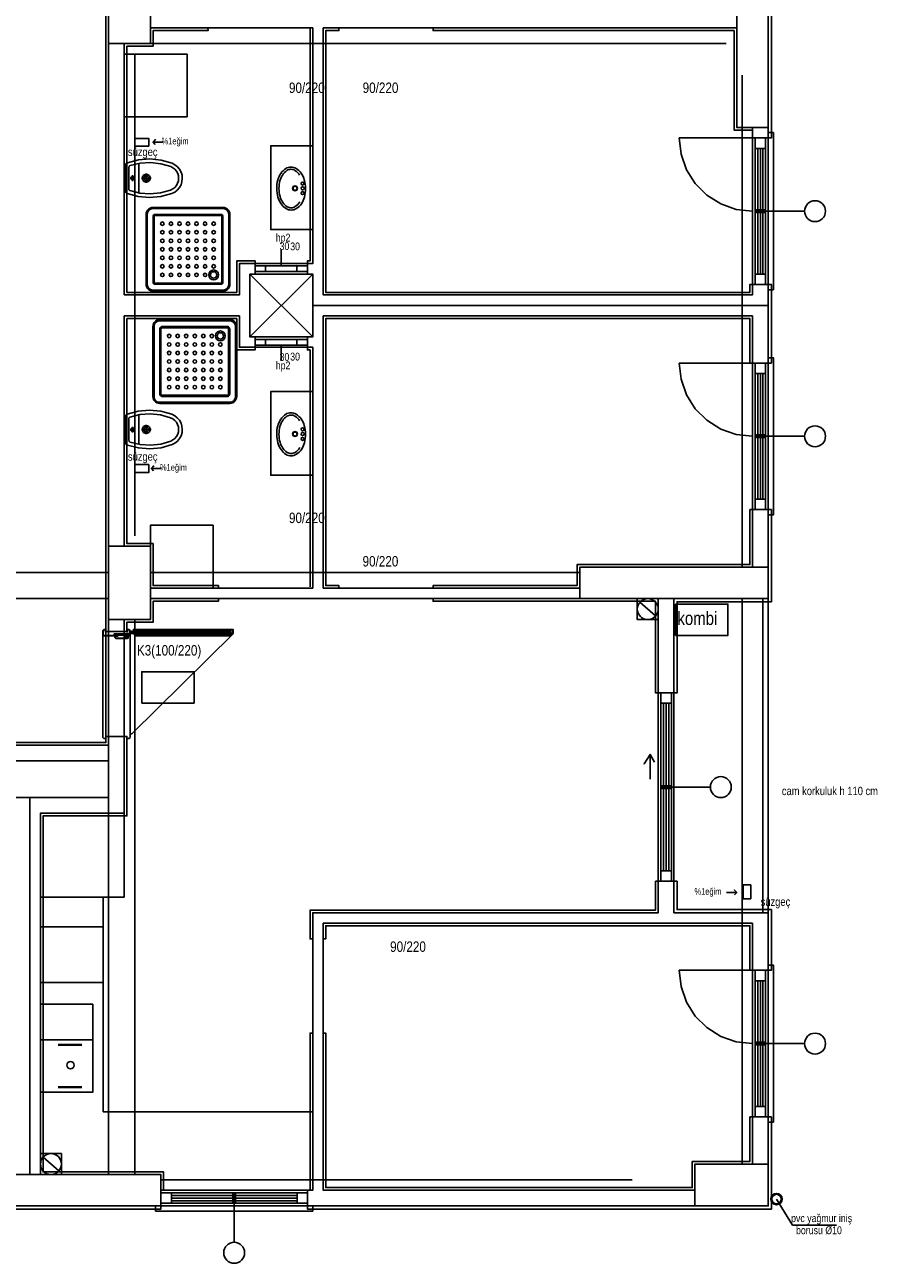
# Model space of a CAD drawing. Header units: centimetres. Extents: x 0 to 14570, y -30 to 2970.
# Tile 4 of 32: x 1712 to 2120, y 639 to 1231. Entities that reach past the tile are written whole.
import ezdxf

# ---------------------------------------------------------------- set-up
doc = ezdxf.new("R2010")
doc.units = ezdxf.units.CM
doc.layers.add('ASN-MIMARI', color=8, linetype='CONTINUOUS')
doc.styles.get("Standard").update_dxf_attribs({"font": 'arial.ttf', "width": 0.8})

msp = doc.modelspace()

# ---------------------------------------------------------------- linework, layer by layer
at = {"layer": 'ASN-MIMARI'}
for p, q in [((1759.37, 1162.87), (1759.34, 1157.47)), ((1759.87, 1163.21), (1759.72, 1163.21)), ((1759.87, 1163.41), (1759.84, 1157.46)), ((1761.62, 1162.7), (1761.59, 1157.45)), ((1766.34, 1157.43), (1766.38, 1164.49)), ((1769.84, 1157.41), (1769.85, 1159.63)), ((1759.31, 1152.07), (1759.34, 1157.47)), ((1759.81, 1151.51), (1759.84, 1157.46)), ((1761.56, 1152.21), (1761.59, 1157.45)), ((1762.12, 1157.45), (1764.67, 1157.44)), ((1763.34, 1157.44), (1763.33, 1156.04)), ((1763.34, 1157.44), (1763.35, 1158.85)), ((1766.34, 1157.43), (1766.3, 1150.37)), ((1767.58, 1157.42), (1772.15, 1157.4)), ((1769.84, 1157.41), (1769.83, 1155.19)), ((1759.81, 1151.71), (1759.66, 1151.71)), ((1806.48, 1143.48), (1773.12, 1143.48)), ((1806.48, 1142.92), (1773.12, 1142.92)), ((1769.79, 1140.14), (1769.79, 1106.78)), ((1770.34, 1140.14), (1770.34, 1106.78)), ((1773.12, 1139.03), (1773.12, 1107.89)), ((1773.68, 1139.03), (1773.68, 1107.89)), ((1805.37, 1140.14), (1774.23, 1140.14)), ((1805.37, 1139.59), (1774.23, 1139.59)), ((1805.93, 1139.03), (1805.93, 1107.89)), ((1806.48, 1139.03), (1806.48, 1107.89)), ((1809.26, 1140.14), (1809.26, 1106.78)), ((1809.82, 1140.14), (1809.82, 1106.78)), ((1834.33, 1123.13), (1834.34, 1115.62)), ((1805.37, 1107.34), (1774.23, 1107.34)), ((1805.37, 1106.78), (1774.23, 1106.78)), ((1806.48, 1104), (1773.12, 1104)), ((1806.48, 1103.45), (1773.12, 1103.45)), ((1809.71, 1089.88), (1776.35, 1089.88)), ((1809.71, 1089.33), (1776.35, 1089.33)), ((1773.01, 1053.19), (1773.01, 1086.55)), ((1773.57, 1053.19), (1773.57, 1086.55)), ((1776.35, 1054.3), (1776.35, 1085.44)), ((1776.9, 1054.3), (1776.9, 1085.44)), ((1808.59, 1086.55), (1777.46, 1086.55)), ((1808.59, 1085.99), (1777.46, 1085.99)), ((1809.15, 1054.3), (1809.15, 1085.44)), ((1809.71, 1054.3), (1809.71, 1085.44)), ((1812.49, 1053.19), (1812.49, 1086.55)), ((1813.04, 1053.19), (1813.04, 1086.55)), ((1834.33, 1070.19), (1834.34, 1077.7)), ((1808.59, 1053.74), (1777.46, 1053.74)), ((1808.59, 1053.19), (1777.46, 1053.19)), ((1809.71, 1050.41), (1776.35, 1050.41)), ((1809.71, 1049.85), (1776.35, 1049.85)), ((1759.31, 1042.74), (1759.34, 1037.34)), ((1759.81, 1043.09), (1759.66, 1043.09)), ((1759.81, 1043.29), (1759.84, 1037.34)), ((1761.56, 1042.6), (1761.59, 1037.35)), ((1766.34, 1037.38), (1766.3, 1044.44)), ((1759.37, 1031.94), (1759.34, 1037.34)), ((1759.87, 1031.39), (1759.84, 1037.34)), ((1761.62, 1032.11), (1761.59, 1037.35)), ((1762.12, 1037.35), (1764.67, 1037.37)), ((1763.34, 1037.36), (1763.33, 1038.76)), ((1763.34, 1037.36), (1763.35, 1035.96)), ((1766.34, 1037.38), (1766.38, 1030.32)), ((1767.58, 1037.38), (1772.15, 1037.41)), ((1769.84, 1037.39), (1769.83, 1039.62)), ((1769.84, 1037.39), (1769.85, 1035.17)), ((1759.87, 1031.59), (1759.72, 1031.59)), ((1749.12, 941.38), (1749.62, 941.88)), ((1749.12, 890.4), (1749.12, 941.38)), ((1749.62, 941.88), (1750.12, 941.88)), ((1750.12, 941.88), (1750.62, 941.38)), ((1750.62, 941.38), (1750.62, 940.89)), ((1750.62, 940.89), (1760.62, 940.89)), ((1760.62, 941.38), (1761.12, 941.88)), ((1760.62, 940.89), (1760.62, 941.38)), ((1761.12, 941.88), (1761.62, 941.88)), ((1761.62, 941.88), (1762.12, 941.38)), ((1762.12, 941.38), (1762.12, 890.4)), ((1762.39, 940.81), (1762.12, 940.81)), ((1762.12, 940.53), (1763.72, 940.53)), ((1762.92, 939.73), (1762.92, 941.33)), ((1763.47, 940.78), (1763.77, 940.78)), ((1765.12, 940.43), (1810, 940.43)), ((1762.39, 940.25), (1762.12, 940.25)), ((1762.12, 892.4), (1762.12, 939.38)), ((1763.44, 940.22), (1763.77, 940.22)), ((1764.72, 939.78), (1764.77, 939.78)), ((1810.4, 939.78), (1810.35, 939.78)), ((1749.62, 889.9), (1749.12, 890.4)), ((1750.12, 889.9), (1749.62, 889.9)), ((1750.62, 890.4), (1750.12, 889.9)), ((1760.62, 890.89), (1750.62, 890.89)), ((1750.62, 890.89), (1750.62, 890.4)), ((1760.62, 890.4), (1760.62, 890.89)), ((1761.12, 889.9), (1760.62, 890.4)), ((1761.62, 889.9), (1761.12, 889.9)), ((1762.12, 890.4), (1761.62, 889.9)), ((1744.35, 745.94), (1719.35, 745.94)), ((1727.75, 743.71), (1739.13, 743.71)), ((1727.75, 743.41), (1739.13, 743.41)), ((1739.13, 723.46), (1727.75, 723.46)), ((1739.13, 723.16), (1727.75, 723.16)), ((2070.83, 669.95), (2078.47, 657.53)), ((2078.47, 657.53), (2099.41, 657.53))]:
    msp.add_line(p, q, dxfattribs=at)
for points in [[(2066.85, 666.66), (1361.85, 666.66), (1361.85, 1424.16), (1379.85, 1424.16), (1379.85, 1659.16), (1361.85, 1659.16), (1361.85, 2399.16), (2066.85, 2399.16), (2066.85, 666.66)], [(1613.36, 1659.16), (1676.85, 1659.16), (1676.85, 2184.16), (1751.85, 2184.16), (1751.85, 886.66), (1676.85, 886.66), (1676.85, 1411.66), (1676.85, 1524.16), (1387.35, 1524.16), (1387.35, 1659.16), (1613.36, 1659.16)], [(1599.85, 1524.16), (1599.85, 1525.41), (1678.1, 1525.41), (1678.1, 1411.66), (1678.1, 887.91), (1750.6, 887.91), (1750.6, 2182.91), (1678.1, 2182.91), (1678.1, 1657.91), (1388.6, 1657.91), (1388.6, 1599.16), (1387.35, 1599.16)], [(2066.85, 1176.66), (2068.35, 1176.66), (2068.35, 1273.16), (2050.35, 1273.16), (2050.35, 1235.66), (2023.35, 1235.66), (2023.35, 1276.66), (2021.85, 1276.66)], [(2066.85, 1271.66), (2066.85, 1181.66), (2051.85, 1181.66), (2051.85, 1271.66), (2066.85, 1271.66)], [(1771.85, 1256.66), (1771.85, 1221.66), (1751.85, 1221.66), (1751.85, 1256.66), (1771.85, 1256.66)], [(1759.35, 1101.66), (1814.35, 1101.66), (1814.35, 1116.66), (1849.35, 1116.66), (1849.35, 1229.16), (1771.85, 1229.16), (1771.85, 1221.66), (1759.35, 1221.66), (1759.35, 1101.66)], [(1799.34, 1229.01), (1799.36, 1227.89), (1773.1, 1227.91), (1773.1, 1220.41), (1760.6, 1220.41), (1760.6, 1102.91), (1813.1, 1102.91), (1813.1, 1117.91), (1821.85, 1117.91), (1821.86, 1116.63)], [(1846.84, 1116.66), (1846.85, 1117.91), (1848.1, 1117.91), (1848.1, 1229.16)], [(1854.35, 1229.16), (1854.35, 1101.66), (2059.35, 1101.66), (2059.35, 1181.66), (2051.85, 1181.66), (2051.85, 1229.16), (1854.35, 1229.16)], [(1861.85, 1229.16), (1861.85, 1227.91), (1855.6, 1227.91), (1855.6, 1102.91), (2058.1, 1102.91), (2058.1, 1106.66), (2059.35, 1106.66)], [(2059.35, 1180.41), (2050.6, 1180.41), (2050.6, 1227.91), (1906.85, 1227.91), (1906.85, 1229.16)], [(1771.85, 1221.66), (2046.85, 1221.66)], [(1751.85, 986.66), (1751.85, 1216.66)], [(1789.35, 1186.66), (1759.35, 1186.66), (1759.35, 1216.66), (1789.35, 1216.66), (1789.35, 1186.66)], [(1764.35, 986.66), (1764.35, 1216.66)], [(2054.35, 971.66), (2054.35, 1206.66)], [(2066.85, 971.66), (2066.85, 1206.66)], [(2066.85, 1106.66), (2066.85, 1104.16), (2069.35, 1104.16), (2069.35, 1179.16), (2066.85, 1179.16), (2066.85, 1176.66)], [(1771.17, 1172.67), (1764.47, 1172.67), (1764.47, 1176.37), (1771.17, 1176.37), (1771.17, 1172.67)], [(1778, 1174.66), (1773.14, 1174.66), (1774.26, 1175.85), (1773.14, 1174.66), (1774.1, 1173.49)], [(1849.35, 1172.88), (1829.35, 1172.88), (1829.35, 1132.88), (1849.35, 1132.88)], [(2059.35, 1176.66), (2024.35, 1176.66)], [(2024.35, 1176.66), (2025.23, 1168.88), (2027.82, 1161.48), (2031.99, 1154.84), (2037.53, 1149.3), (2044.17, 1145.13), (2051.57, 1142.54), (2059.35, 1141.66)], [(2059.35, 1176.66), (2059.35, 1106.66), (2066.85, 1106.66), (2066.85, 1176.66), (2059.35, 1176.66), (2060.6, 1176.66), (2060.6, 1171.66), (2065.6, 1171.66), (2065.6, 1176.66), (2065.6, 1106.66), (2065.6, 1111.66), (2060.6, 1111.66), (2060.6, 1106.66), (2060.6, 1171.66), (2061.85, 1171.66), (2061.85, 1142.29)], [(2063.1, 1142.29), (2063.1, 1171.66), (2064.35, 1171.66), (2064.35, 1142.29)], [(1760.85, 1164.81), (1766.11, 1166.22), (1771.53, 1166.65), (1776.95, 1166.1), (1782.17, 1164.58)], [(1759.37, 1162.87), (1759.38, 1162.94), (1759.4, 1163.02), (1759.44, 1163.08), (1759.5, 1163.14), (1759.57, 1163.18), (1759.64, 1163.21), (1759.72, 1163.21)], [(1759.87, 1163.41), (1759.9, 1163.71), (1759.99, 1164), (1760.14, 1164.27), (1760.34, 1164.5), (1760.58, 1164.68), (1760.85, 1164.81)], [(1761.62, 1162.7), (1761.63, 1162.85), (1761.68, 1163), (1761.76, 1163.13), (1761.86, 1163.25), (1761.98, 1163.34), (1762.13, 1163.41)], [(1762.13, 1163.41), (1766.93, 1164.58), (1771.87, 1164.9), (1776.79, 1164.35), (1781.53, 1162.95)], [(1767.96, 1157.42), (1768.01, 1157.81), (1768.13, 1158.18), (1768.33, 1158.52), (1768.59, 1158.81), (1768.91, 1159.04), (1769.27, 1159.2), (1769.65, 1159.28), (1770.05, 1159.28), (1770.43, 1159.19), (1770.79, 1159.03), (1771.1, 1158.8), (1771.36, 1158.51), (1771.56, 1158.17), (1771.68, 1157.79), (1771.71, 1157.4)], [(1781.53, 1162.95), (1782.6, 1162.4), (1783.54, 1161.65), (1784.31, 1160.73), (1784.88, 1159.67), (1785.23, 1158.53), (1785.34, 1157.33)], [(1782.17, 1164.58), (1783.55, 1163.87), (1784.76, 1162.9), (1785.75, 1161.71), (1786.49, 1160.35), (1786.94, 1158.87), (1787.09, 1157.32)], [(1834.11, 1159.7), (1833.66, 1158.95), (1833.26, 1158.17), (1832.93, 1157.35), (1832.67, 1156.51)], [(1836.49, 1162.03), (1835.8, 1161.54), (1835.17, 1160.99), (1834.61, 1160.38), (1834.11, 1159.7)], [(1837.07, 1161.1), (1836.48, 1160.68), (1835.94, 1160.21), (1835.45, 1159.68), (1835.02, 1159.1)], [(1838.96, 1162.75), (1838.31, 1162.7), (1837.67, 1162.56), (1837.06, 1162.33), (1836.49, 1162.03)], [(1838.97, 1161.65), (1838.47, 1161.62), (1837.98, 1161.51), (1837.51, 1161.34), (1837.07, 1161.1)], [(1841.44, 1162.06), (1840.86, 1162.36), (1840.25, 1162.58), (1839.61, 1162.71), (1838.96, 1162.75)], [(1840.88, 1161.13), (1840.43, 1161.36), (1839.96, 1161.52), (1839.47, 1161.62), (1838.97, 1161.65)], [(1843.11, 1158.91), (1842.65, 1159.56), (1842.12, 1160.15), (1841.53, 1160.67), (1840.88, 1161.13)], [(1843.85, 1159.77), (1843.35, 1160.44), (1842.77, 1161.04), (1842.13, 1161.59), (1841.44, 1162.06)], [(1845.34, 1156.6), (1845.06, 1157.43), (1844.72, 1158.24), (1844.32, 1159.02), (1843.85, 1159.77)], [(1762.46, 1157.45), (1762.48, 1157.63), (1762.54, 1157.8), (1762.63, 1157.96), (1762.76, 1158.1), (1762.91, 1158.2), (1763.07, 1158.28), (1763.25, 1158.32), (1763.44, 1158.31), (1763.61, 1158.28), (1763.78, 1158.2), (1763.93, 1158.09), (1764.05, 1157.96), (1764.14, 1157.8), (1764.2, 1157.62), (1764.21, 1157.44)], [(1764.21, 1157.44), (1764.19, 1157.26), (1764.14, 1157.09), (1764.04, 1156.93), (1763.92, 1156.79), (1763.77, 1156.69), (1763.61, 1156.61), (1763.43, 1156.57), (1763.24, 1156.58), (1763.07, 1156.61), (1762.9, 1156.69), (1762.75, 1156.8), (1762.63, 1156.93), (1762.54, 1157.09), (1762.48, 1157.27), (1762.46, 1157.45)], [(1771.71, 1157.4), (1771.67, 1157.01), (1771.55, 1156.64), (1771.35, 1156.3), (1771.09, 1156.01), (1770.77, 1155.78), (1770.41, 1155.63), (1770.03, 1155.55), (1769.63, 1155.55), (1769.25, 1155.63), (1768.89, 1155.79), (1768.58, 1156.02), (1768.32, 1156.32), (1768.12, 1156.66), (1768, 1157.03), (1767.96, 1157.42)], [(1768.69, 1157.42), (1768.72, 1157.66), (1768.79, 1157.89), (1768.91, 1158.09), (1769.07, 1158.27), (1769.27, 1158.41), (1769.49, 1158.51), (1769.73, 1158.56), (1769.97, 1158.56), (1770.2, 1158.5), (1770.42, 1158.4), (1770.61, 1158.26), (1770.77, 1158.08), (1770.89, 1157.87), (1770.97, 1157.65), (1770.99, 1157.41)], [(1770.99, 1157.41), (1770.96, 1157.17), (1770.89, 1156.94), (1770.77, 1156.73), (1770.6, 1156.55), (1770.41, 1156.41), (1770.19, 1156.32), (1769.95, 1156.27), (1769.71, 1156.27), (1769.48, 1156.32), (1769.26, 1156.42), (1769.07, 1156.56), (1768.91, 1156.74), (1768.79, 1156.95), (1768.71, 1157.18), (1768.69, 1157.42)], [(1785.34, 1157.33), (1785.21, 1156.14), (1784.85, 1155), (1784.27, 1153.95), (1783.49, 1153.03), (1782.55, 1152.29), (1781.48, 1151.76)], [(1787.09, 1157.32), (1786.93, 1155.78), (1786.46, 1154.31), (1785.71, 1152.95), (1784.7, 1151.77), (1783.49, 1150.82), (1782.1, 1150.12)], [(1832.67, 1156.51), (1832.43, 1155.51), (1832.27, 1154.48), (1832.17, 1153.45), (1832.14, 1152.42)], [(1833.73, 1156.23), (1833.51, 1155.29), (1833.35, 1154.34), (1833.26, 1153.39), (1833.24, 1152.43)], [(1835.02, 1159.1), (1834.61, 1158.42), (1834.26, 1157.72), (1833.96, 1156.98), (1833.73, 1156.23)], [(1845.92, 1152.52), (1845.88, 1153.55), (1845.77, 1154.58), (1845.59, 1155.6), (1845.34, 1156.6)], [(1759.66, 1151.71), (1759.58, 1151.72), (1759.51, 1151.75), (1759.44, 1151.79), (1759.39, 1151.85), (1759.35, 1151.91), (1759.32, 1151.99), (1759.31, 1152.07)], [(1760.78, 1150.1), (1760.51, 1150.24), (1760.27, 1150.43), (1760.07, 1150.66), (1759.93, 1150.92), (1759.84, 1151.21), (1759.81, 1151.51)], [(1782.1, 1150.12), (1776.86, 1148.65), (1771.44, 1148.15), (1766.02, 1148.64), (1760.78, 1150.1)], [(1762.06, 1151.5), (1761.93, 1151.56), (1761.8, 1151.66), (1761.7, 1151.77), (1761.62, 1151.91), (1761.58, 1152.05), (1761.56, 1152.21)], [(1781.48, 1151.76), (1776.72, 1150.41), (1771.79, 1149.91), (1766.86, 1150.27), (1762.06, 1151.5)], [(1832.14, 1152.42), (1832.18, 1151.39), (1832.3, 1150.36), (1832.48, 1149.34), (1832.73, 1148.34)], [(1832.73, 1148.34), (1833, 1147.5), (1833.34, 1146.69), (1833.75, 1145.91), (1834.21, 1145.17)], [(1833.24, 1152.43), (1833.27, 1151.47), (1833.38, 1150.51), (1833.55, 1149.57), (1833.78, 1148.64)], [(1833.78, 1148.64), (1834.03, 1147.88), (1834.33, 1147.16), (1834.7, 1146.45), (1835.11, 1145.78)], [(1843.95, 1145.23), (1844.41, 1145.99), (1844.8, 1146.77), (1845.13, 1147.59), (1845.39, 1148.42)], [(1845.39, 1148.42), (1845.63, 1149.43), (1845.8, 1150.45), (1845.89, 1151.48), (1845.92, 1152.52)], [(1769.79, 1140.14), (1769.87, 1140.88), (1770.12, 1141.59), (1770.51, 1142.22), (1771.04, 1142.75), (1771.67, 1143.15), (1772.38, 1143.39), (1773.12, 1143.48)], [(1770.34, 1140.14), (1770.41, 1140.76), (1770.62, 1141.35), (1770.95, 1141.87), (1771.39, 1142.31), (1771.92, 1142.65), (1772.5, 1142.85), (1773.12, 1142.92)], [(1806.48, 1143.48), (1807.22, 1143.39), (1807.93, 1143.15), (1808.56, 1142.75), (1809.09, 1142.22), (1809.49, 1141.59), (1809.73, 1140.88), (1809.82, 1140.14)], [(1806.48, 1142.92), (1807.1, 1142.85), (1807.69, 1142.65), (1808.21, 1142.31), (1808.66, 1141.87), (1808.99, 1141.35), (1809.19, 1140.76), (1809.26, 1140.14)], [(1834.21, 1145.17), (1834.72, 1144.5), (1835.29, 1143.89), (1835.93, 1143.35), (1836.62, 1142.88)], [(1835.11, 1145.78), (1835.55, 1145.21), (1836.05, 1144.68), (1836.59, 1144.22), (1837.19, 1143.81)], [(1836.62, 1142.88), (1837.2, 1142.58), (1837.81, 1142.36), (1838.45, 1142.23), (1839.1, 1142.19)], [(1837.19, 1143.81), (1837.63, 1143.58), (1838.1, 1143.41), (1838.6, 1143.31), (1839.1, 1143.28)], [(1839.1, 1143.28), (1839.59, 1143.32), (1840.08, 1143.43), (1840.55, 1143.6), (1841, 1143.84)], [(1839.1, 1142.19), (1839.75, 1142.24), (1840.39, 1142.38), (1841, 1142.6), (1841.58, 1142.91)], [(1841, 1143.84), (1841.64, 1144.3), (1842.23, 1144.83), (1842.75, 1145.43), (1843.2, 1146.08)], [(1841.58, 1142.91), (1842.26, 1143.39), (1842.89, 1143.94), (1843.46, 1144.56), (1843.95, 1145.23)], [(2060.6, 1142.29), (2065.6, 1142.29), (2065.6, 1141.04), (2060.6, 1141.04), (2060.6, 1142.29)], [(2060.6, 1141.66), (2084.23, 1141.66)], [(1773.12, 1139.03), (1773.15, 1139.28), (1773.23, 1139.51), (1773.36, 1139.72), (1773.54, 1139.9), (1773.75, 1140.03), (1773.99, 1140.11), (1774.23, 1140.14)], [(1773.68, 1139.03), (1773.69, 1139.15), (1773.73, 1139.27), (1773.8, 1139.38), (1773.89, 1139.46), (1773.99, 1139.53), (1774.11, 1139.57), (1774.23, 1139.59)], [(1805.37, 1140.14), (1805.62, 1140.11), (1805.85, 1140.03), (1806.06, 1139.9), (1806.24, 1139.72), (1806.37, 1139.51), (1806.45, 1139.28), (1806.48, 1139.03)], [(1805.37, 1139.59), (1805.49, 1139.57), (1805.61, 1139.53), (1805.72, 1139.46), (1805.8, 1139.38), (1805.87, 1139.27), (1805.91, 1139.15), (1805.93, 1139.03)], [(2061.85, 1141.04), (2061.85, 1111.66), (2063.1, 1111.66), (2063.1, 1141.04)], [(2064.35, 1141.04), (2064.35, 1111.66)], [(1821.84, 1116.66), (1821.84, 1116.66), (1821.85, 1111.66), (1821.84, 1112.85), (1846.84, 1112.88), (1846.84, 1116.68), (1821.84, 1116.66)], [(1846.85, 1111.68), (1821.85, 1111.66), (1821.84, 1116.63), (1846.84, 1116.68), (1846.85, 1111.68)], [(1821.84, 1115.63), (1826.84, 1115.64), (1826.84, 1112.85)], [(1841.84, 1115.65), (1826.84, 1115.64)], [(1826.84, 1115.64), (1846.84, 1115.61)], [(1846.84, 1115.61), (1841.84, 1115.6), (1841.84, 1112.87)], [(1846.84, 1115.66), (1846.84, 1115.66)], [(1773.12, 1103.45), (1772.38, 1103.53), (1771.67, 1103.78), (1771.04, 1104.17), (1770.51, 1104.7), (1770.12, 1105.33), (1769.87, 1106.04), (1769.79, 1106.78)], [(1773.12, 1104), (1772.5, 1104.07), (1771.92, 1104.28), (1771.39, 1104.61), (1770.95, 1105.05), (1770.62, 1105.58), (1770.41, 1106.16), (1770.34, 1106.78)], [(1774.23, 1106.78), (1773.99, 1106.81), (1773.75, 1106.89), (1773.54, 1107.02), (1773.36, 1107.2), (1773.23, 1107.41), (1773.15, 1107.65), (1773.12, 1107.89)], [(1774.23, 1107.34), (1774.11, 1107.35), (1773.99, 1107.39), (1773.89, 1107.46), (1773.8, 1107.55), (1773.73, 1107.65), (1773.69, 1107.77), (1773.68, 1107.89)], [(1805.93, 1107.89), (1805.91, 1107.77), (1805.87, 1107.65), (1805.8, 1107.55), (1805.72, 1107.46), (1805.61, 1107.39), (1805.49, 1107.35), (1805.37, 1107.34)], [(1806.48, 1107.89), (1806.45, 1107.65), (1806.37, 1107.41), (1806.24, 1107.2), (1806.06, 1107.02), (1805.85, 1106.89), (1805.62, 1106.81), (1805.37, 1106.78)], [(1809.82, 1106.78), (1809.73, 1106.04), (1809.49, 1105.33), (1809.09, 1104.7), (1808.56, 1104.17), (1807.93, 1103.78), (1807.22, 1103.53), (1806.48, 1103.45)], [(1809.26, 1106.78), (1809.19, 1106.16), (1808.99, 1105.58), (1808.66, 1105.05), (1808.21, 1104.61), (1807.69, 1104.28), (1807.1, 1104.07), (1806.48, 1104)], [(1849.35, 1111.66), (1819.35, 1111.66), (1819.35, 1081.66), (1849.35, 1081.66), (1849.35, 1111.66), (1819.35, 1081.66), (1849.35, 1081.66), (1819.35, 1111.66)], [(2066.85, 1069.16), (2068.35, 1069.16), (2068.35, 1106.66), (2066.85, 1106.66)], [(1849.35, 1096.66), (2066.85, 1096.66)], [(1759.35, 1091.66), (1814.35, 1091.66), (1814.35, 1076.66), (1849.35, 1076.66), (1849.35, 961.66), (1771.85, 961.66), (1771.85, 981.66), (1759.35, 981.66), (1759.35, 1091.66)], [(1804.35, 961.66), (1804.35, 962.91), (1773.1, 962.91), (1773.1, 982.91), (1760.6, 982.91), (1760.6, 1090.41), (1813.1, 1090.41), (1813.1, 1075.41), (1821.85, 1075.41), (1821.84, 1076.68)], [(1776.35, 1089.88), (1775.6, 1089.8), (1774.9, 1089.55), (1774.27, 1089.16), (1773.74, 1088.63), (1773.34, 1087.99), (1773.09, 1087.29), (1773.01, 1086.55)], [(1776.35, 1089.33), (1775.73, 1089.26), (1775.14, 1089.05), (1774.61, 1088.72), (1774.17, 1088.28), (1773.84, 1087.75), (1773.64, 1087.17), (1773.57, 1086.55)], [(1813.04, 1086.55), (1812.96, 1087.29), (1812.71, 1087.99), (1812.31, 1088.63), (1811.79, 1089.16), (1811.15, 1089.55), (1810.45, 1089.8), (1809.71, 1089.88)], [(1812.49, 1086.55), (1812.42, 1087.17), (1812.21, 1087.75), (1811.88, 1088.28), (1811.44, 1088.72), (1810.91, 1089.05), (1810.33, 1089.26), (1809.71, 1089.33)], [(1854.35, 1091.66), (1854.35, 961.66), (1976.85, 961.66), (1976.85, 971.66), (2059.35, 971.66), (2059.35, 1091.66), (2006.85, 1091.66), (2006.85, 1091.66), (1854.35, 1091.66)], [(2059.35, 1069.16), (2058.1, 1069.16), (2058.1, 1090.41), (2006.85, 1090.41), (1855.6, 1090.41), (1855.6, 962.91), (1861.86, 962.91), (1861.85, 961.66)], [(1777.46, 1086.55), (1777.21, 1086.52), (1776.98, 1086.44), (1776.77, 1086.3), (1776.59, 1086.13), (1776.46, 1085.92), (1776.37, 1085.68), (1776.35, 1085.44)], [(1777.46, 1085.99), (1777.34, 1085.98), (1777.22, 1085.94), (1777.11, 1085.87), (1777.02, 1085.78), (1776.96, 1085.68), (1776.92, 1085.56), (1776.9, 1085.44)], [(1809.71, 1085.44), (1809.68, 1085.68), (1809.6, 1085.92), (1809.46, 1086.13), (1809.29, 1086.3), (1809.08, 1086.44), (1808.84, 1086.52), (1808.59, 1086.55)], [(1809.15, 1085.44), (1809.14, 1085.56), (1809.1, 1085.68), (1809.03, 1085.78), (1808.94, 1085.87), (1808.84, 1085.94), (1808.72, 1085.98), (1808.59, 1085.99)], [(1821.84, 1076.66), (1821.84, 1076.66), (1821.85, 1081.66), (1821.84, 1080.47), (1846.84, 1080.44), (1846.84, 1076.63), (1821.84, 1076.66)], [(1846.85, 1081.63), (1821.85, 1081.66), (1821.84, 1076.68), (1846.84, 1076.63), (1846.85, 1081.63)], [(1821.84, 1077.69), (1826.84, 1077.68), (1826.84, 1080.46)], [(1826.84, 1077.68), (1846.84, 1077.71)], [(1841.84, 1077.66), (1826.84, 1077.68)], [(1846.84, 1077.71), (1841.84, 1077.72), (1841.84, 1080.44)], [(1846.84, 1077.66), (1846.84, 1077.66)], [(1846.84, 1076.66), (1846.85, 1075.41), (1848.1, 1075.41), (1848.1, 962.32)], [(2066.85, 999.16), (2066.85, 996.66), (2069.35, 996.66), (2069.35, 1071.66), (2066.85, 1071.66), (2066.85, 1069.16)], [(2059.35, 1069.16), (2024.35, 1069.16)], [(2024.35, 1069.16), (2025.23, 1061.38), (2027.82, 1053.98), (2031.99, 1047.34), (2037.53, 1041.8), (2044.17, 1037.63), (2051.57, 1035.04), (2059.35, 1034.16)], [(2059.35, 1069.16), (2059.35, 999.16), (2066.85, 999.16), (2066.85, 1069.16), (2059.35, 1069.16), (2060.6, 1069.16), (2060.6, 1064.16), (2065.6, 1064.16), (2065.6, 1069.16), (2065.6, 999.16), (2065.6, 1004.16), (2060.6, 1004.16), (2060.6, 999.16), (2060.6, 1064.16), (2061.85, 1064.16), (2061.85, 1034.79)], [(2063.1, 1034.79), (2063.1, 1064.16), (2064.35, 1064.16), (2064.35, 1034.79)], [(1773.01, 1053.19), (1773.09, 1052.44), (1773.34, 1051.74), (1773.74, 1051.11), (1774.27, 1050.58), (1774.9, 1050.18), (1775.6, 1049.93), (1776.35, 1049.85)], [(1773.57, 1053.19), (1773.64, 1052.57), (1773.84, 1051.98), (1774.17, 1051.45), (1774.61, 1051.01), (1775.14, 1050.68), (1775.73, 1050.48), (1776.35, 1050.41)], [(1776.35, 1054.3), (1776.37, 1054.05), (1776.46, 1053.82), (1776.59, 1053.61), (1776.77, 1053.43), (1776.98, 1053.3), (1777.21, 1053.22), (1777.46, 1053.19)], [(1776.9, 1054.3), (1776.92, 1054.18), (1776.96, 1054.06), (1777.02, 1053.95), (1777.11, 1053.86), (1777.22, 1053.8), (1777.34, 1053.76), (1777.46, 1053.74)], [(1808.59, 1053.74), (1808.72, 1053.76), (1808.84, 1053.8), (1808.94, 1053.86), (1809.03, 1053.95), (1809.1, 1054.06), (1809.14, 1054.18), (1809.15, 1054.3)], [(1808.59, 1053.19), (1808.84, 1053.22), (1809.08, 1053.3), (1809.29, 1053.43), (1809.46, 1053.61), (1809.6, 1053.82), (1809.68, 1054.05), (1809.71, 1054.3)], [(1809.71, 1049.85), (1810.45, 1049.93), (1811.15, 1050.18), (1811.79, 1050.58), (1812.31, 1051.11), (1812.71, 1051.74), (1812.96, 1052.44), (1813.04, 1053.19)], [(1809.71, 1050.41), (1810.33, 1050.48), (1810.91, 1050.68), (1811.44, 1051.01), (1811.88, 1051.45), (1812.21, 1051.98), (1812.42, 1052.57), (1812.49, 1053.19)], [(1849.35, 1055.54), (1829.35, 1055.54), (1829.35, 1015.54), (1849.35, 1015.54)], [(1759.66, 1043.09), (1759.58, 1043.08), (1759.51, 1043.06), (1759.44, 1043.01), (1759.39, 1042.96), (1759.35, 1042.89), (1759.32, 1042.82), (1759.31, 1042.74)], [(1760.78, 1044.7), (1760.51, 1044.57), (1760.27, 1044.38), (1760.07, 1044.15), (1759.93, 1043.88), (1759.84, 1043.59), (1759.81, 1043.29)], [(1782.1, 1044.68), (1776.86, 1046.15), (1771.44, 1046.65), (1766.02, 1046.16), (1760.78, 1044.7)], [(1762.06, 1043.31), (1761.93, 1043.24), (1761.8, 1043.15), (1761.7, 1043.03), (1761.62, 1042.9), (1761.58, 1042.75), (1761.56, 1042.6)], [(1781.48, 1043.05), (1776.72, 1044.4), (1771.79, 1044.9), (1766.86, 1044.53), (1762.06, 1043.31)], [(1785.34, 1037.47), (1785.21, 1038.67), (1784.85, 1039.81), (1784.27, 1040.86), (1783.49, 1041.77), (1782.55, 1042.51), (1781.48, 1043.05)], [(1787.09, 1037.48), (1786.93, 1039.02), (1786.46, 1040.5), (1785.71, 1041.85), (1784.7, 1043.03), (1783.49, 1043.99), (1782.1, 1044.68)], [(1834.11, 1042.36), (1833.66, 1041.61), (1833.26, 1040.82), (1832.93, 1040.01), (1832.67, 1039.17)], [(1835.02, 1041.76), (1834.61, 1041.08), (1834.26, 1040.37), (1833.96, 1039.64), (1833.73, 1038.89)], [(1836.49, 1044.68), (1835.8, 1044.2), (1835.17, 1043.65), (1834.61, 1043.03), (1834.11, 1042.36)], [(1837.07, 1043.76), (1836.48, 1043.34), (1835.94, 1042.87), (1835.45, 1042.34), (1835.02, 1041.76)], [(1838.96, 1045.4), (1838.31, 1045.36), (1837.67, 1045.22), (1837.06, 1044.99), (1836.49, 1044.68)], [(1838.97, 1044.31), (1838.47, 1044.27), (1837.98, 1044.17), (1837.51, 1043.99), (1837.07, 1043.76)], [(1841.44, 1044.72), (1840.86, 1045.02), (1840.25, 1045.23), (1839.61, 1045.36), (1838.96, 1045.4)], [(1840.88, 1043.78), (1840.43, 1044.01), (1839.96, 1044.18), (1839.47, 1044.28), (1838.97, 1044.31)], [(1843.11, 1041.57), (1842.65, 1042.22), (1842.12, 1042.81), (1841.53, 1043.33), (1840.88, 1043.78)], [(1843.85, 1042.43), (1843.35, 1043.09), (1842.77, 1043.7), (1842.13, 1044.25), (1841.44, 1044.72)], [(1845.34, 1039.26), (1845.06, 1040.09), (1844.72, 1040.9), (1844.32, 1041.68), (1843.85, 1042.43)], [(1764.21, 1037.36), (1764.19, 1037.55), (1764.14, 1037.72), (1764.04, 1037.88), (1763.92, 1038.01), (1763.77, 1038.12), (1763.61, 1038.19), (1763.43, 1038.23), (1763.24, 1038.23), (1763.07, 1038.19), (1762.9, 1038.12), (1762.75, 1038.01), (1762.63, 1037.87), (1762.54, 1037.71), (1762.48, 1037.54), (1762.46, 1037.36)], [(1762.46, 1037.36), (1762.48, 1037.17), (1762.54, 1037), (1762.63, 1036.84), (1762.76, 1036.71), (1762.91, 1036.6), (1763.07, 1036.53), (1763.25, 1036.49), (1763.44, 1036.49), (1763.61, 1036.53), (1763.78, 1036.6), (1763.93, 1036.71), (1764.05, 1036.85), (1764.14, 1037.01), (1764.2, 1037.18), (1764.21, 1037.36)], [(1771.71, 1037.4), (1771.67, 1037.79), (1771.55, 1038.16), (1771.35, 1038.5), (1771.09, 1038.79), (1770.77, 1039.02), (1770.41, 1039.18), (1770.03, 1039.26), (1769.63, 1039.26), (1769.25, 1039.17), (1768.89, 1039.01), (1768.58, 1038.78), (1768.32, 1038.49), (1768.12, 1038.15), (1768, 1037.77), (1767.96, 1037.38)], [(1767.96, 1037.38), (1768.01, 1036.99), (1768.13, 1036.62), (1768.33, 1036.28), (1768.59, 1035.99), (1768.91, 1035.76), (1769.27, 1035.61), (1769.65, 1035.53), (1770.05, 1035.53), (1770.43, 1035.61), (1770.79, 1035.77), (1771.1, 1036.01), (1771.36, 1036.3), (1771.56, 1036.64), (1771.68, 1037.01), (1771.71, 1037.4)], [(1770.99, 1037.4), (1770.96, 1037.64), (1770.89, 1037.87), (1770.77, 1038.07), (1770.6, 1038.25), (1770.41, 1038.39), (1770.19, 1038.49), (1769.95, 1038.54), (1769.71, 1038.54), (1769.48, 1038.49), (1769.26, 1038.39), (1769.07, 1038.24), (1768.91, 1038.06), (1768.79, 1037.86), (1768.71, 1037.63), (1768.69, 1037.39)], [(1768.69, 1037.39), (1768.72, 1037.15), (1768.79, 1036.92), (1768.91, 1036.71), (1769.07, 1036.54), (1769.27, 1036.39), (1769.49, 1036.3), (1769.73, 1036.25), (1769.97, 1036.25), (1770.2, 1036.3), (1770.42, 1036.4), (1770.61, 1036.54), (1770.77, 1036.72), (1770.89, 1036.93), (1770.97, 1037.16), (1770.99, 1037.4)], [(1781.53, 1031.86), (1782.6, 1032.41), (1783.54, 1033.15), (1784.31, 1034.08), (1784.88, 1035.13), (1785.23, 1036.28), (1785.34, 1037.47)], [(1782.17, 1030.23), (1783.55, 1030.94), (1784.76, 1031.9), (1785.75, 1033.09), (1786.49, 1034.46), (1786.94, 1035.94), (1787.09, 1037.48)], [(1832.67, 1039.17), (1832.43, 1038.16), (1832.27, 1037.14), (1832.17, 1036.11), (1832.14, 1035.08)], [(1832.14, 1035.08), (1832.18, 1034.04), (1832.3, 1033.02), (1832.48, 1032), (1832.73, 1030.99)], [(1833.73, 1038.89), (1833.51, 1037.95), (1833.35, 1037), (1833.26, 1036.05), (1833.24, 1035.09)], [(1833.24, 1035.09), (1833.27, 1034.13), (1833.38, 1033.17), (1833.55, 1032.23), (1833.78, 1031.29)], [(1845.92, 1035.17), (1845.88, 1036.21), (1845.77, 1037.24), (1845.59, 1038.25), (1845.34, 1039.26)], [(1845.39, 1031.08), (1845.63, 1032.09), (1845.8, 1033.11), (1845.89, 1034.14), (1845.92, 1035.17)], [(1759.37, 1031.94), (1759.38, 1031.86), (1759.4, 1031.79), (1759.44, 1031.72), (1759.5, 1031.67), (1759.57, 1031.63), (1759.64, 1031.6), (1759.72, 1031.59)], [(1759.87, 1031.39), (1759.9, 1031.09), (1759.99, 1030.8), (1760.14, 1030.54), (1760.34, 1030.31), (1760.58, 1030.13), (1760.85, 1029.99)], [(1760.85, 1029.99), (1766.11, 1028.59), (1771.53, 1028.15), (1776.95, 1028.71), (1782.17, 1030.23)], [(1761.62, 1032.11), (1761.63, 1031.95), (1761.68, 1031.8), (1761.76, 1031.67), (1761.86, 1031.56), (1761.98, 1031.46), (1762.13, 1031.4)], [(1762.13, 1031.4), (1766.93, 1030.23), (1771.87, 1029.91), (1776.79, 1030.46), (1781.53, 1031.86)], [(1832.73, 1030.99), (1833, 1030.16), (1833.34, 1029.35), (1833.75, 1028.57), (1834.21, 1027.82)], [(1833.78, 1031.29), (1834.03, 1030.54), (1834.33, 1029.81), (1834.7, 1029.11), (1835.11, 1028.44)], [(1843.95, 1027.89), (1844.41, 1028.64), (1844.8, 1029.43), (1845.13, 1030.24), (1845.39, 1031.08)], [(2060.6, 1034.79), (2065.6, 1034.79), (2065.6, 1033.54), (2060.6, 1033.54), (2060.6, 1034.79)], [(2060.6, 1034.16), (2084.23, 1034.16)], [(2061.85, 1033.54), (2061.85, 1004.16), (2063.1, 1004.16), (2063.1, 1033.54)], [(2064.35, 1033.54), (2064.35, 1004.16)], [(1834.21, 1027.82), (1834.72, 1027.16), (1835.29, 1026.55), (1835.93, 1026.01), (1836.62, 1025.53)], [(1835.11, 1028.44), (1835.55, 1027.87), (1836.05, 1027.34), (1836.59, 1026.88), (1837.19, 1026.47)], [(1836.62, 1025.53), (1837.2, 1025.23), (1837.81, 1025.02), (1838.45, 1024.89), (1839.1, 1024.85)], [(1837.19, 1026.47), (1837.63, 1026.24), (1838.1, 1026.07), (1838.6, 1025.97), (1839.1, 1025.94)], [(1839.1, 1025.94), (1839.59, 1025.98), (1840.08, 1026.09), (1840.55, 1026.26), (1841, 1026.49)], [(1839.1, 1024.85), (1839.75, 1024.9), (1840.39, 1025.04), (1841, 1025.26), (1841.58, 1025.57)], [(1841, 1026.49), (1841.64, 1026.95), (1842.23, 1027.49), (1842.75, 1028.08), (1843.2, 1028.74)], [(1841.58, 1025.57), (1842.26, 1026.05), (1842.89, 1026.6), (1843.46, 1027.22), (1843.95, 1027.89)], [(1771.17, 1020.66), (1764.47, 1020.66), (1764.47, 1016.96), (1771.17, 1016.96), (1771.17, 1020.66)], [(1777.22, 1018.84), (1772.36, 1018.84), (1773.48, 1020.03), (1772.36, 1018.84), (1773.33, 1017.67)], [(1906.84, 961.66), (1906.84, 962.91), (1975.6, 962.91), (1975.6, 972.91), (2058.1, 972.91), (2058.1, 999.16), (2059.35, 999.16)], [(2021.85, 911.66), (2023.35, 911.66), (2023.35, 955.16), (2068.35, 955.16), (2068.35, 999.16), (2066.85, 999.16)], [(1801.85, 991.66), (1771.85, 991.66), (1771.85, 961.66), (1801.85, 961.66), (1801.85, 991.66)], [(1771.85, 981.66), (1771.85, 946.66), (1751.85, 946.66), (1751.85, 981.66), (1771.85, 981.66)], [(1976.85, 971.66), (2066.85, 971.66), (2066.85, 956.66), (1976.85, 956.66), (1976.85, 971.66)], [(1676.85, 969.16), (1751.85, 969.16)], [(1771.85, 969.16), (1976.85, 969.16)], [(1676.85, 956.66), (1751.85, 956.66)], [(1719.35, 681.66), (1776.85, 681.66), (1776.85, 674.16), (1849.35, 674.16), (1849.35, 806.66), (2014.35, 806.66), (2014.35, 956.66), (1771.85, 956.66), (1771.85, 946.66), (1759.35, 946.66), (1759.35, 854.16), (1719.35, 854.16), (1719.35, 681.66)], [(1804.36, 956.66), (1804.36, 955.41), (1773.1, 955.41), (1773.1, 945.41), (1760.6, 945.41), (1760.6, 940.89), (1759.35, 940.89)], [(1771.85, 956.66), (1976.85, 956.66)], [(2014.35, 911.66), (2013.1, 911.66), (2013.1, 955.41), (1906.84, 955.41), (1906.84, 956.66)], [(2014.35, 956.66), (2014.35, 946.66), (2004.35, 946.66), (2004.35, 956.66), (2014.35, 956.66)], [(2005.6, 954.97), (2013.11, 948.36)], [(2021.85, 956.66), (2021.85, 806.66), (2046.85, 806.66), (2046.85, 806.66), (2066.85, 806.66), (2066.85, 956.66), (2021.85, 956.66)], [(2022.62, 954.06), (2047.62, 954.06), (2047.62, 939.06), (2022.62, 939.06), (2022.62, 954.06)], [(2054.35, 686.66), (2054.35, 956.66)], [(2064.35, 956.66), (2064.35, 806.66)], [(2066.85, 686.66), (2066.85, 956.66)], [(1751.85, 681.66), (1751.85, 946.66)], [(1764.35, 681.66), (1764.35, 946.66)], [(1750.12, 941.68), (1749.62, 941.68), (1750.12, 941.68), (1750.42, 941.38), (1750.42, 940.69), (1750.62, 940.69), (1750.62, 941.38), (1750.12, 941.88), (1749.62, 941.88), (1749.12, 941.38), (1749.12, 939.38), (1749.62, 938.88), (1755.15, 938.88), (1755.15, 939.08), (1749.62, 939.08), (1749.32, 939.38), (1749.32, 941.38), (1749.62, 941.68)], [(1759.97, 938.88), (1761.62, 938.88), (1762.12, 939.38), (1762.12, 941.38), (1761.62, 941.88), (1761.12, 941.88), (1760.62, 941.38), (1760.62, 940.69), (1760.82, 940.69), (1760.82, 941.38), (1761.12, 941.68), (1761.62, 941.68), (1761.92, 941.38), (1761.92, 939.38), (1761.62, 939.08), (1759.77, 939.08), (1759.77, 937.88), (1760.91, 937.88), (1760.91, 937.83), (1755.38, 937.83), (1755.08, 938.13), (1755.08, 938.38), (1755.38, 938.68), (1756.22, 938.68), (1756.22, 938.88), (1755.38, 938.88), (1754.88, 938.38), (1754.88, 938.13), (1755.38, 937.63), (1760.91, 937.63), (1760.91, 938.08), (1759.97, 938.08), (1759.97, 938.88)], [(1811.25, 941.83), (1811.25, 939.88), (1810.4, 939.88), (1810.4, 939.78), (1811.35, 939.78), (1811.35, 941.93), (1763.77, 941.93), (1763.77, 939.78), (1764.72, 939.78), (1764.72, 939.88), (1763.87, 939.88), (1763.87, 941.83), (1811.25, 941.83)], [(1763.87, 940.13), (1764.82, 940.13), (1764.82, 941.73), (1763.87, 941.73)], [(1765.12, 941.58), (1767.42, 941.58), (1767.42, 941.78), (1764.92, 941.78), (1764.92, 939.08), (1767.42, 939.08), (1767.42, 939.28), (1765.12, 939.28), (1765.12, 941.58)], [(1807.65, 941.78), (1807.65, 941.53), (1809.95, 941.53), (1809.95, 941.18), (1765.17, 941.18), (1765.17, 941.53), (1767.47, 941.53), (1767.47, 941.78), (1807.65, 941.78)], [(1810.2, 941.78), (1807.7, 941.78), (1807.7, 941.58), (1810, 941.58), (1810, 939.28), (1807.7, 939.28), (1807.7, 939.08), (1810.2, 939.08), (1810.2, 941.78)], [(1811.25, 940.13), (1810.3, 940.13), (1810.3, 941.73), (1811.25, 941.73)], [(1761.59, 939.89), (1761.59, 939.14), (1754.62, 939.14), (1754.62, 939.89), (1761.59, 939.89)], [(1760.97, 938.13), (1761.18, 937.87), (1761.22, 937.66), (1761.22, 938.13), (1761.22, 938.83), (1760.03, 938.83), (1760.03, 938.13), (1760.97, 938.13)], [(1760.92, 938.23), (1760.86, 938.73), (1761.12, 938.73), (1761.12, 938.17), (1760.99, 938.23), (1760.97, 938.23), (1760.92, 938.23)], [(1811.35, 939.78), (1762.92, 892.09), (1762.12, 892.09)], [(1811.1, 940.03), (1810.25, 940.03), (1810.25, 939.03), (1764.87, 939.03), (1764.87, 940.03), (1764.02, 940.03), (1764.02, 939.93), (1764.77, 939.93), (1764.77, 938.93), (1810.35, 938.93), (1810.35, 939.93), (1811.1, 939.93), (1811.1, 940.03)], [(1807.65, 939.33), (1809.95, 939.33), (1809.95, 939.68), (1765.17, 939.68), (1765.17, 939.33), (1767.47, 939.33), (1767.47, 939.08), (1807.65, 939.08), (1807.65, 939.33)], [(1767.73, 906.74), (1767.73, 921.74), (1792.73, 921.74), (1792.73, 906.74), (1767.73, 906.74)], [(2014.35, 911.66), (2014.35, 821.66), (2021.85, 821.66), (2021.85, 911.66), (2014.35, 911.66), (2015.6, 911.66), (2015.6, 906.66), (2020.6, 906.66), (2020.6, 911.66), (2020.6, 821.66), (2020.6, 826.66), (2015.6, 826.66), (2015.6, 821.66), (2015.6, 906.66), (2016.85, 906.66), (2016.85, 867.29)], [(2018.1, 867.29), (2018.1, 906.66), (2019.35, 906.66), (2019.35, 867.29)], [(1759.35, 890.89), (1760.6, 890.89), (1760.6, 852.91), (1720.6, 852.91), (1720.6, 682.91), (1778.1, 682.91), (1778.1, 674.16)], [(2010.42, 870.43), (2010.42, 882.23), (2007.56, 877.76), (2010.42, 882.23), (2012.52, 878.59)], [(1676.85, 861.66), (1676.85, 879.16), (1751.85, 879.16), (1751.85, 861.66), (1676.85, 861.66)], [(2015.6, 867.29), (2020.6, 867.29), (2020.6, 866.04), (2015.6, 866.04), (2015.6, 867.29)], [(2015.6, 866.66), (2039.23, 866.66)], [(2016.85, 866.04), (2016.85, 826.66)], [(2018.1, 826.66), (2018.1, 866.04)], [(2019.35, 866.04), (2019.35, 826.66)], [(1714.35, 861.66), (1714.35, 681.66)], [(1719.35, 814.16), (1759.35, 814.16), (1759.35, 854.16), (1719.35, 854.16)], [(1849.35, 794.16), (1848.1, 794.16), (1848.1, 807.91), (2013.1, 807.91), (2013.1, 821.66), (2014.35, 821.66)], [(2066.85, 779.16), (2068.35, 779.16), (2068.35, 808.16), (2046.85, 808.16), (2023.35, 808.16), (2023.35, 821.66), (2021.85, 821.66)], [(2046.94, 816.36), (2051.8, 816.36), (2050.67, 817.55), (2051.8, 816.36), (2050.83, 815.19)], [(2058.56, 820), (2058.56, 813.3), (2054.86, 813.3), (2054.86, 820), (2058.56, 820)], [(1749.35, 814.16), (1749.35, 711.66), (1849.35, 711.66), (1849.35, 674.16)], [(1749.35, 800), (1719.35, 800), (1719.35, 773.36), (1749.35, 773.36), (1749.35, 800)], [(1854.35, 801.66), (1854.35, 674.16), (2031.85, 674.16), (2031.85, 686.66), (2059.35, 686.66), (2059.35, 774.16), (2059.35, 774.16), (2059.35, 801.66), (1854.35, 801.66)], [(2059.35, 779.16), (2058.1, 779.16), (2058.1, 800.41), (1855.6, 800.41), (1855.6, 794.17), (1854.35, 794.17)], [(2066.85, 709.16), (2066.85, 706.66), (2069.35, 706.66), (2069.35, 781.66), (2066.85, 781.66), (2066.85, 779.16)], [(2059.35, 779.16), (2024.35, 779.16)], [(2024.35, 779.16), (2025.23, 771.38), (2027.82, 763.98), (2031.99, 757.34), (2037.53, 751.8), (2044.17, 747.63), (2051.57, 745.04), (2059.35, 744.16)], [(2059.35, 779.16), (2059.35, 709.16), (2066.85, 709.16), (2066.85, 779.16), (2059.35, 779.16), (2060.6, 779.16), (2060.6, 774.16), (2065.6, 774.16), (2065.6, 779.16), (2065.6, 709.16), (2065.6, 714.16), (2060.6, 714.16), (2060.6, 709.16), (2060.6, 774.16), (2061.85, 774.16), (2061.85, 744.79)], [(2063.1, 744.79), (2063.1, 774.16), (2064.35, 774.16), (2064.35, 744.79)], [(1719.35, 720.94), (1719.35, 762.94), (1744.35, 762.94), (1744.35, 720.94), (1719.35, 720.94)], [(1848.1, 674.16), (1848.1, 749.16), (1849.35, 749.16)], [(1854.35, 749.17), (1855.6, 749.17), (1855.6, 675.41), (2030.6, 675.41), (2030.6, 687.91), (2058.1, 687.91), (2058.1, 709.16), (2059.35, 709.16)], [(2060.6, 744.79), (2065.6, 744.79), (2065.6, 743.54), (2060.6, 743.54), (2060.6, 744.79)], [(2060.6, 744.16), (2084.23, 744.16)], [(2061.85, 743.54), (2061.85, 714.16), (2063.1, 714.16), (2063.1, 743.54)], [(2064.35, 743.54), (2064.35, 714.16)], [(1846.85, 666.66), (1846.85, 665.16), (2068.35, 665.16), (2068.35, 709.16), (2066.85, 709.16)], [(1729.35, 691.66), (1729.35, 681.66), (1719.35, 681.66), (1719.35, 691.66), (1729.35, 691.66)], [(1720.6, 689.97), (1728.11, 683.36)], [(2031.85, 686.66), (2066.85, 686.66), (2066.85, 666.66), (2031.85, 666.66), (2031.85, 686.66)], [(1651.85, 681.66), (1776.85, 681.66), (1776.85, 666.66), (1651.85, 666.66), (1651.85, 681.66)], [(1776.85, 679.16), (2001.85, 679.16)], [(1846.85, 666.66), (1776.85, 666.66), (1776.85, 674.16), (1846.85, 674.16), (1846.85, 666.66), (1846.85, 667.91), (1841.85, 667.91), (1841.85, 672.91), (1846.85, 672.91), (1776.85, 672.91), (1781.85, 672.91), (1781.85, 667.91), (1776.85, 667.91), (1841.85, 667.91), (1841.85, 669.16), (1812.48, 669.16)], [(1811.23, 671.66), (1781.85, 671.66)], [(1811.23, 669.16), (1781.85, 669.16), (1781.85, 670.41), (1811.23, 670.41)], [(1812.48, 667.91), (1812.48, 672.91), (1811.23, 672.91), (1811.23, 667.91), (1812.48, 667.91)], [(1811.85, 672.91), (1811.85, 649.29)], [(1812.48, 670.41), (1841.85, 670.41), (1841.85, 671.66), (1812.48, 671.66)], [(1651.85, 666.66), (1651.85, 665.16), (1776.85, 665.16), (1776.85, 666.66)], [(1776.85, 666.66), (1774.35, 666.66), (1774.35, 664.16), (1849.35, 664.16), (1849.35, 666.66), (1846.85, 666.66)], [(1776.85, 666.66), (2001.85, 666.66)]]:
    msp.add_lwpolyline(points, dxfattribs=at)
for centre, radius in [((1840.91, 1152.59), 1.15), ((1840.91, 1152.59), 0.969), ((1844.52, 1154.84), 0.713), ((1844.53, 1152.59), 0.713), ((1844.55, 1150.29), 0.713), ((2089.23, 1141.66), 5), ((1777.57, 1135.68), 0.834), ((1781.65, 1135.68), 0.834), ((1785.72, 1135.68), 0.834), ((1789.8, 1135.68), 0.834), ((1793.88, 1135.68), 0.834), ((1797.96, 1135.68), 0.834), ((1802.03, 1135.69), 0.834), ((1777.57, 1131.61), 0.834), ((1781.65, 1131.61), 0.834), ((1785.72, 1131.61), 0.834), ((1789.8, 1131.61), 0.834), ((1793.88, 1131.61), 0.834), ((1797.96, 1131.61), 0.834), ((1802.03, 1131.61), 0.834), ((1777.57, 1127.53), 0.834), ((1777.57, 1123.46), 0.834), ((1781.65, 1127.53), 0.834), ((1781.65, 1123.46), 0.834), ((1785.72, 1127.53), 0.834), ((1785.72, 1123.46), 0.834), ((1789.8, 1127.53), 0.834), ((1789.8, 1123.46), 0.834), ((1793.88, 1127.53), 0.834), ((1793.88, 1123.46), 0.834), ((1797.96, 1127.53), 0.834), ((1797.96, 1123.46), 0.834), ((1802.03, 1127.53), 0.834), ((1802.03, 1123.46), 0.834), ((1777.57, 1119.38), 0.834), ((1781.65, 1119.38), 0.834), ((1785.72, 1119.38), 0.834), ((1789.8, 1119.38), 0.834), ((1793.88, 1119.38), 0.834), ((1797.96, 1119.38), 0.834), ((1802.03, 1119.38), 0.834), ((1777.57, 1115.31), 0.834), ((1777.57, 1111.23), 0.834), ((1781.65, 1115.31), 0.834), ((1781.65, 1111.23), 0.834), ((1785.72, 1115.31), 0.834), ((1785.72, 1111.23), 0.834), ((1789.8, 1115.31), 0.834), ((1789.8, 1111.23), 0.834), ((1793.88, 1115.31), 0.834), ((1793.88, 1111.23), 0.834), ((1797.96, 1115.31), 0.834), ((1797.96, 1111.23), 0.834), ((1802.03, 1111.23), 2.36), ((1802.03, 1111.23), 1.53), ((1802.03, 1115.31), 0.834), ((1780.79, 1082.1), 0.834), ((1784.87, 1082.1), 0.834), ((1788.95, 1082.1), 0.834), ((1793.03, 1082.1), 0.834), ((1797.1, 1082.1), 0.834), ((1801.18, 1082.1), 0.834), ((1805.26, 1082.1), 2.36), ((1805.26, 1082.1), 1.53), ((1780.79, 1078.02), 0.834), ((1784.87, 1078.02), 0.834), ((1788.95, 1078.02), 0.834), ((1793.03, 1078.02), 0.834), ((1797.1, 1078.02), 0.834), ((1801.18, 1078.02), 0.834), ((1805.26, 1078.02), 0.834), ((1780.79, 1073.95), 0.834), ((1780.79, 1069.87), 0.834), ((1784.87, 1073.95), 0.834), ((1784.87, 1069.87), 0.834), ((1788.95, 1073.95), 0.834), ((1788.95, 1069.87), 0.834), ((1793.03, 1073.95), 0.834), ((1793.03, 1069.87), 0.834), ((1797.1, 1073.95), 0.834), ((1797.1, 1069.87), 0.834), ((1801.18, 1073.95), 0.834), ((1801.18, 1069.87), 0.834), ((1805.26, 1073.95), 0.834), ((1805.26, 1069.87), 0.834), ((1780.79, 1065.8), 0.834), ((1784.87, 1065.8), 0.834), ((1788.95, 1065.8), 0.834), ((1793.03, 1065.8), 0.834), ((1797.1, 1065.8), 0.834), ((1801.18, 1065.8), 0.834), ((1805.26, 1065.8), 0.834), ((1780.79, 1061.72), 0.834), ((1784.87, 1061.72), 0.834), ((1788.95, 1061.72), 0.834), ((1793.03, 1061.72), 0.834), ((1797.1, 1061.72), 0.834), ((1801.18, 1061.72), 0.834), ((1805.26, 1061.72), 0.834), ((1780.79, 1057.65), 0.834), ((1784.87, 1057.65), 0.834), ((1788.95, 1057.65), 0.834), ((1793.03, 1057.65), 0.834), ((1797.1, 1057.65), 0.834), ((1801.18, 1057.65), 0.834), ((1805.26, 1057.64), 0.834), ((1840.91, 1035.25), 1.15), ((1840.91, 1035.25), 0.969), ((1844.52, 1037.5), 0.713), ((1844.53, 1035.25), 0.713), ((2089.23, 1034.16), 5), ((1844.55, 1032.95), 0.713), ((2009.35, 951.66), 5), ((1762.92, 940.53), 0.6), ((1762.92, 940.53), 0.4), ((2044.23, 866.66), 5), ((2089.23, 744.16), 5), ((1733.71, 733.85), 1.73), ((1724.35, 686.66), 5), ((2070.83, 669.95), 2.7), ((2070.83, 669.95), 2.25), ((1811.85, 644.29), 5)]:
    msp.add_circle(centre, radius, dxfattribs=at)

# ---------------------------------------------------------------- texts
at = {"layer": 'ASN-MIMARI', "width": 0.8}
for s, height, p in [('90/220', 5, (1838.01, 1198.09)), ('90/220', 5, (1873.19, 1198.1)), ('%%%1eğim', 3.195, (1777.18, 1173.54)), ('süzgeç', 3.994, (1761.11, 1167.99)), ('hp2', 3.75, (1831.72, 1127.16)), ('30', 3.75, (1833.52, 1123.1)), ('30', 3.75, (1838.61, 1122.98)), ('30', 3.75, (1833.52, 1070.21)), ('30', 3.75, (1838.61, 1070.34)), ('hp2', 3.75, (1831.72, 1066.16)), ('süzgeç', 3.994, (1761.11, 1022.5)), ('%%%1eğim', 3.195, (1776.4, 1017.72)), ('90/220', 5, (1838.01, 992.73)), ('90/220', 5, (1873.15, 971.99)), ('kombi', 6.39, (2023.51, 944.07)), ('K3(100/220)', 5, (1765.4, 929.47)), ('cam korkuluk h 110 cm', 3.9936, (2073.38, 862.82)), ('%%%1eğim', 3.195, (2031.66, 815.24)), ('süzgeç', 3.994, (2063.24, 809.94)), ('90/220', 5, (1886.31, 787.96)), ('pvc yağmur iniş', 3.75, (2077.79, 658.93)), ('borusu %%c10', 3.75, (2080.14, 653.16))]:
    msp.add_text(s, height=height, dxfattribs=at).set_placement(p)

doc.saveas('drawing.dxf')
